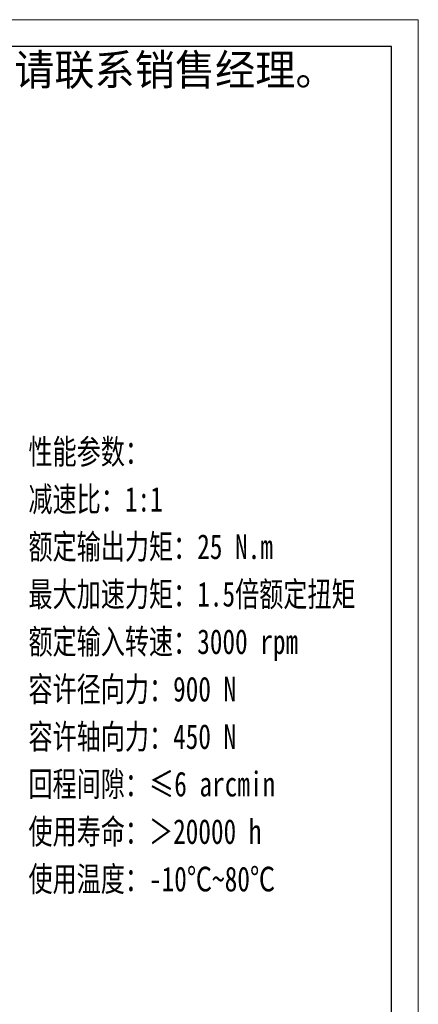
# Model space of a CAD drawing. Header units: millimetres. Extents: x 5 to 370, y 46 to 302.
# Tile 7 of 7: x 305 to 370, y 143 to 302. Entities that reach past the tile are written whole.
import ezdxf

# ---------------------------------------------------------------- set-up
doc = ezdxf.new("R2010")
doc.units = ezdxf.units.MM
doc.layers.add('6文字层', color=3, linetype='Continuous')
for name, color, linetype, lineweight in [('图框_外框线', 7, 'Continuous', 18), ('尺寸线层', 3, 'Continuous', 18), ('粗实线层', 7, 'Continuous', 35)]:
    doc.layers.add(name, color=color, linetype=linetype, lineweight=lineweight)
doc.styles.add('标准', font='txt', dxfattribs={"width": 0.667})

# ---------------------------------------------------------------- blocks, each defined once
blk = doc.blocks.new('提示字样')
at = {"layer": '6文字层', "insert": (1.21, 11.52), "char_height": 10, "width": 317.6795, "attachment_point": 1}
blk.add_mtext('{\\C1;此图为标准图，如需改动尺寸请联系销售经理。}', dxfattribs=at)

msp = doc.modelspace()

# ---------------------------------------------------------------- linework, layer by layer
at = {"layer": '图框_外框线', "color": 3}
msp.add_lwpolyline([(6.7097, 45.7945), (369.6722, 45.7945), (369.6722, 302.4608), (6.7097, 302.4608)], close=True, dxfattribs=at)
at = {"layer": '图框_外框线', "color": 3, "lineweight": 25}
msp.add_lwpolyline([(28.3146, 50.1155), (365.3512, 50.1155), (365.3512, 298.1399), (28.3146, 298.1399)], close=True, dxfattribs=at)

# ---------------------------------------------------------------- block references
at = {"layer": '粗实线层', "xscale": 0.5, "yscale": 0.5, "zscale": 0.5}
msp.add_blockref('提示字样', (219.187, 291.1095), dxfattribs=at)

# ---------------------------------------------------------------- texts
at = {"layer": '尺寸线层', "insert": (306.6045, 234.6498), "char_height": 4, "width": 82.586747, "attachment_point": 1, "line_spacing_factor": 1.15057, "style": '标准'}
msp.add_mtext('{\\W0.75;性能参数：\\P减速比：1:1\\P额定输出力矩：25 N.m\\P最大加速力矩：1.5倍额定扭矩\\P额定输入转速：3000 rpm\\P容许径向力：900 N\\P容许轴向力：450 N\\P回程间隙：≤6 arcmin\\P使用寿命：＞20000 h\\P使用温度：-10℃~80℃', dxfattribs=at)

doc.saveas('drawing.dxf')
